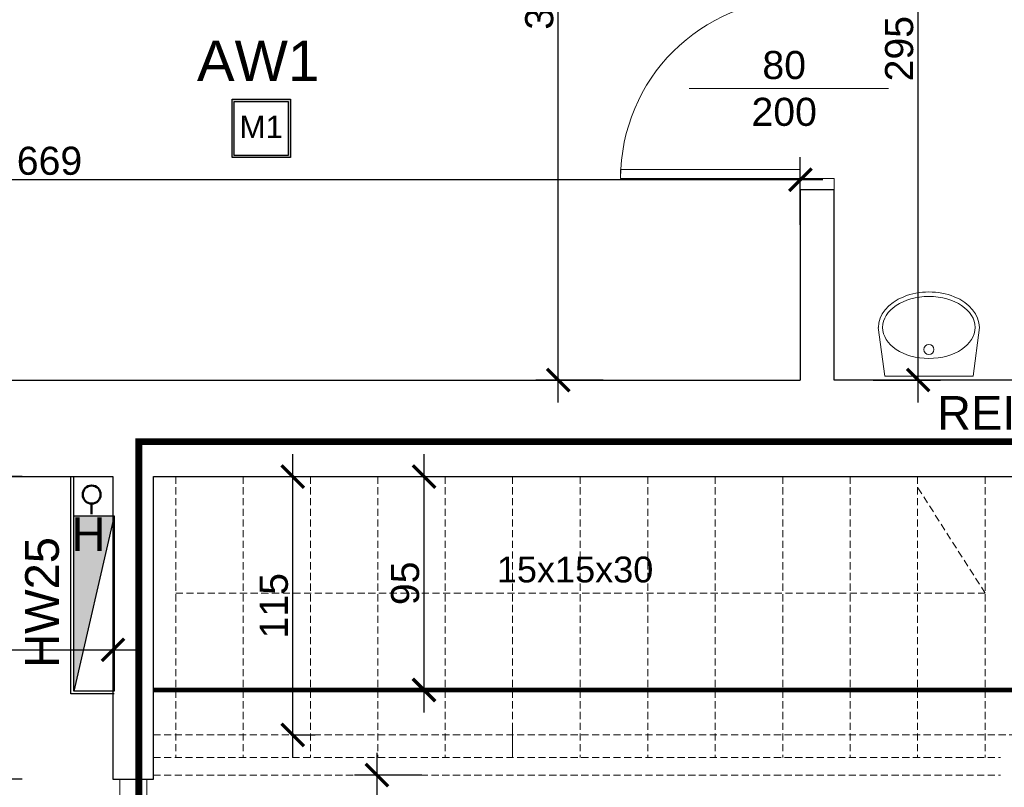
# Model space of a CAD drawing. Header units: millimetres. Extents: x 2709036 to 2756280, y 168165 to 192362.
# Tile 130 of 192: x 2721265 to 2721703, y 191176 to 191517. Entities that reach past the tile are written whole.
import ezdxf

# ---------------------------------------------------------------- set-up
doc = ezdxf.new("R2010")
doc.units = ezdxf.units.MM
doc.header["$MEASUREMENT"] = 0
doc.set_wipeout_variables(frame=1)
for name, pattern in [('ACAD_ISO03W100', [30, 12, -18]), ('CENTER2', [1.125, 0.75, -0.125, 0.125, -0.125]), ('HIDDEN2', [4.7625, 3.175, -1.5875]), ('UKRYTE', [9.525, 6.35, -3.175]), ('Wipeout_Contour', [1000, 0, -1000])]:
    doc.linetypes.add(name, pattern=pattern)
doc.layers.add('6 - OPISY', color=7, linetype='Continuous')
doc.layers.add('Oświetlenie awaryjne', color=1, linetype='Continuous')
for name, color, linetype, lineweight in [('[san] inst. hydrantowa', 4, 'CENTER2', 50), ('__MAZ_EKSP_PROJ', 3, 'Continuous', 0), ('__MAZ_OPIS_STOLARKA', 7, 'Continuous', 0), ('__MAZ_SCHODY', 7, 'Continuous', 0), ('__MAZ_STOLARKA DRZWIOWA ISTN', 7, 'Continuous', 9), ('__MAZ_STOLARKA DRZWIOWA NOWA', 7, 'Continuous', 9), ('__MAZ_WYMIARY', 7, 'Continuous', 9), ('__MAZ_ŚCIANY ISTNIEJĄCE', 7, 'Continuous', 30), ('Meble i wyposażenie', 8, 'Continuous', 5), ('SCHODY_POR.', 7, 'UKRYTE', 25)]:
    doc.layers.add(name, color=color, linetype=linetype, lineweight=lineweight)
doc.styles.add('Arial', font='arial.ttf')
doc.styles.add('Dimensions', font='arial.ttf')
doc.styles.add('Malanow_1_100', font='isocpeur.ttf')
doc.styles.get("Standard").update_dxf_attribs({"font": 'arial.ttf'})
doc.styles.add('styl1', font='arial.ttf')
doc.dimstyles.new('100', dxfattribs={"dimtxt": 10, "dimasz": 10, "dimexe": 18, "dimexo": 15, "dimgap": 9, "dimtad": 1, "dimdec": 1, "dimrnd": 0.5, "dimdsep": 46, "dimtxsty": 'Dimensions', "dimblk": 'ARCHTICK', "dimcen": 9, "dimdle": 10, "dimadec": 1, "dimazin": 2, "dimtfac": 1, "dimtdec": 4, "dimtofl": 0, "dimtmove": 2, "dimatfit": 3, "dimfxl": 1, "dimtolj": 1, "dimtzin": 0, "dimarcsym": 0})

# ---------------------------------------------------------------- blocks, each defined once
blk = doc.blocks.new('_ArchTick')
at = {"color": 0, "linetype": 'ByBlock', "const_width": 0.15}
blk.add_lwpolyline([(-0.5, -0.5), (0.5, 0.5)], dxfattribs=at)
blk = doc.blocks.new('*D736')
at = {"layer": '__MAZ_WYMIARY', "color": 0, "lineweight": -2}
for p, q in [((2721423.8, 191191.18), (2721423.8, 191054.08)), ((2721443.8, 191181.18), (2721413.8, 191181.18)), ((2721423.8, 191064.08), (2721413.8, 191064.08))]:
    blk.add_line(p, q, dxfattribs=at)
at = {"layer": 'Defpoints', "color": 0, "lineweight": 30}
for p in [(2721508.34, 191181.18), (2721423.8, 191064.08), (2721430.94, 191064.08)]:
    blk.add_point(p, dxfattribs=at)
at = {"layer": '__MAZ_WYMIARY', "color": 0, "lineweight": -2, "xscale": 10, "yscale": 10, "zscale": 10}
for p, rotation in [((2721423.8, 191181.18), 90), ((2721423.8, 191064.08), 270)]:
    blk.add_blockref('_ArchTick', p, dxfattribs=dict(at, rotation=rotation))
at = {"layer": '__MAZ_WYMIARY', "color": 0, "lineweight": 5, "insert": (2721415.53, 191122.63), "char_height": 12.5, "attachment_point": 5, "rotation": 90, "style": 'Arial'}
blk.add_mtext('\\A1;117', dxfattribs=at)
blk = doc.blocks.new('*D737')
at = {"layer": '__MAZ_WYMIARY', "color": 0, "lineweight": -2}
for p, q in [((2721386.38, 191189.08), (2721386.38, 191324.08)), ((2721366.38, 191314.08), (2721396.38, 191314.08)), ((2721386.38, 191199.08), (2721396.38, 191199.08))]:
    blk.add_line(p, q, dxfattribs=at)
at = {"layer": 'Defpoints', "color": 0, "lineweight": 30}
for p in [(2721271.23, 191314.08), (2721386.38, 191314.08), (2721371.92, 191199.08)]:
    blk.add_point(p, dxfattribs=at)
at = {"layer": '__MAZ_WYMIARY', "color": 0, "lineweight": -2, "xscale": 10, "yscale": 10, "zscale": 10}
for p, rotation in [((2721386.38, 191314.08), 90), ((2721386.38, 191199.08), 270)]:
    blk.add_blockref('_ArchTick', p, dxfattribs=dict(at, rotation=rotation))
at = {"layer": '__MAZ_WYMIARY', "color": 0, "lineweight": 5, "insert": (2721378, 191256.58), "char_height": 12.5, "attachment_point": 5, "rotation": 90, "style": 'Arial'}
blk.add_mtext('\\A1;115', dxfattribs=at)
blk = doc.blocks.new('*U5')
at = {"color": 0, "linetype": 'Wipeout_Contour', "lineweight": -2, "ltscale": 7389.409666}
blk.add_wipeout([(-228.2, -234.4), (-227.7, -234.4), (-225.7, -255.6), (-220, -276), (-210.6, -294.8), (-188.8, -323.2), (-161.9, -346.1), (-111.8, -371.5), (-58.3, -387.1), (-3, -392.4), (52.4, -387.1), (105.9, -371.5), (155.9, -346.1), (182.9, -323.2), (204.7, -294.8), (214, -276), (219.8, -255.6), (221.8, -234.4), (193.5, -17.4), (-199.4, -17.4)], dxfattribs=at).dxf.layer = 'Meble i wyposażenie'
at = {"layer": 'Meble i wyposażenie', "color": 0, "linetype": 'Continuous', "lineweight": -2}
for p, q in [((-199.4, -17.2), (-228.2, -234.2)), ((193.5, -17.2), (-199.4, -17.2)), ((-199.2, -17.5), (-199.4, -17.5)), ((193.5, -17.5), (193.3, -17.5)), ((221.8, -234.2), (193.5, -17.2))]:
    blk.add_line(p, q, dxfattribs=at)
blk.add_circle((-3, -135.7), 22.5, dxfattribs=at)
blk.add_ellipse((-3, -234.2), major_axis=(-206, 0), ratio=0.671, dxfattribs=at)
blk.add_ellipse((-3, -234.2), major_axis=(-224.7, 0), ratio=0.702956, start_param=0, end_param=3.141593, dxfattribs=at)
blk = doc.blocks.new('*D744')
at = {"layer": '__MAZ_WYMIARY', "color": 0, "lineweight": -2}
for p, q in [((2721444.79, 191209.08), (2721444.79, 191324.08)), ((2721444.58, 191314.08), (2721454.79, 191314.08)), ((2721444.58, 191219.08), (2721454.79, 191219.08))]:
    blk.add_line(p, q, dxfattribs=at)
at = {"layer": 'Defpoints', "color": 0, "lineweight": 30}
for p in [(2721429.58, 191314.08), (2721444.79, 191314.08), (2721429.58, 191219.08)]:
    blk.add_point(p, dxfattribs=at)
at = {"layer": '__MAZ_WYMIARY', "color": 0, "lineweight": -2, "xscale": 10, "yscale": 10, "zscale": 10}
for p, rotation in [((2721444.79, 191314.08), 90), ((2721444.79, 191219.08), 270)]:
    blk.add_blockref('_ArchTick', p, dxfattribs=dict(at, rotation=rotation))
at = {"layer": '__MAZ_WYMIARY', "color": 0, "lineweight": 5, "insert": (2721436.41, 191266.58), "char_height": 12.5, "attachment_point": 5, "rotation": 90, "style": 'Arial'}
blk.add_mtext('\\A1;95', dxfattribs=at)
blk = doc.blocks.new('*D758')
at = {"layer": '__MAZ_WYMIARY', "color": 0, "lineweight": -2}
for p, q in [((2720943.8, 191426.23), (2720943.8, 191456.23)), ((2721612.3, 191426.23), (2721612.3, 191456.23)), ((2721622.3, 191446.23), (2720933.8, 191446.23))]:
    blk.add_line(p, q, dxfattribs=at)
at = {"layer": 'Defpoints', "color": 0, "lineweight": 30}
for p in [(2720943.8, 191446.23), (2720943.8, 191357.08), (2721612.3, 191357.08)]:
    blk.add_point(p, dxfattribs=at)
at = {"layer": '__MAZ_WYMIARY', "color": 0, "lineweight": -2, "xscale": 10, "yscale": 10, "zscale": 10, "rotation": 180}
blk.add_blockref('_ArchTick', (2720943.8, 191446.23), dxfattribs=at)
at = {"layer": '__MAZ_WYMIARY', "color": 0, "lineweight": -2, "xscale": 10, "yscale": 10, "zscale": 10}
blk.add_blockref('_ArchTick', (2721612.3, 191446.23), dxfattribs=at)
at = {"layer": '__MAZ_WYMIARY', "color": 0, "lineweight": 5, "insert": (2721278.05, 191454.61), "char_height": 12.5, "attachment_point": 5, "style": 'Arial'}
blk.add_mtext('\\A1;669', dxfattribs=at)
blk = doc.blocks.new('*D761')
at = {"layer": '__MAZ_WYMIARY', "color": 0, "lineweight": -2}
for p, q in [((2721245.83, 191324.08), (2721245.83, 191169.46)), ((2721265.83, 191314.08), (2721235.83, 191314.08)), ((2721265.83, 191179.46), (2721235.83, 191179.46))]:
    blk.add_line(p, q, dxfattribs=at)
at = {"layer": 'Defpoints', "color": 0, "lineweight": 30}
for p in [(2721306.3, 191314.08), (2721245.83, 191179.46), (2721306.3, 191179.46)]:
    blk.add_point(p, dxfattribs=at)
at = {"layer": '__MAZ_WYMIARY', "color": 0, "lineweight": -2, "xscale": 10, "yscale": 10, "zscale": 10}
for p, rotation in [((2721245.83, 191314.08), 90), ((2721245.83, 191179.46), 270)]:
    blk.add_blockref('_ArchTick', p, dxfattribs=dict(at, rotation=rotation))
at = {"layer": '__MAZ_WYMIARY', "color": 0, "lineweight": 5, "insert": (2721237.45, 191246.77), "char_height": 12.5, "attachment_point": 5, "rotation": 90, "style": 'Arial'}
blk.add_mtext('\\A1;135', dxfattribs=at)
blk = doc.blocks.new('*D762')
at = {"layer": '__MAZ_WYMIARY', "color": 0, "lineweight": -2}
for p, q in [((2721245.83, 191189.46), (2721245.83, 191054.46)), ((2721265.83, 191179.46), (2721235.83, 191179.46)), ((2721265.83, 191064.46), (2721235.83, 191064.46))]:
    blk.add_line(p, q, dxfattribs=at)
at = {"layer": 'Defpoints', "color": 0, "lineweight": 30}
for p in [(2721306.3, 191179.46), (2721245.83, 191064.46), (2721309.3, 191064.46)]:
    blk.add_point(p, dxfattribs=at)
at = {"layer": '__MAZ_WYMIARY', "color": 0, "lineweight": -2, "xscale": 10, "yscale": 10, "zscale": 10}
for p, rotation in [((2721245.83, 191179.46), 90), ((2721245.83, 191064.46), 270)]:
    blk.add_blockref('_ArchTick', p, dxfattribs=dict(at, rotation=rotation))
at = {"layer": '__MAZ_WYMIARY', "color": 0, "lineweight": 5, "insert": (2721237.45, 191121.96), "char_height": 12.5, "attachment_point": 5, "rotation": 90, "style": 'Arial'}
blk.add_mtext('\\A1;115', dxfattribs=at)
blk = doc.blocks.new('*D1064')
at = {"layer": '__MAZ_WYMIARY', "color": 0, "lineweight": -2}
for p, q in [((2721423.8, 191191.18), (2721423.8, 191054.08)), ((2721443.8, 191181.18), (2721413.8, 191181.18)), ((2721423.8, 191064.08), (2721413.8, 191064.08))]:
    blk.add_line(p, q, dxfattribs=at)
at = {"layer": 'Defpoints', "color": 0, "lineweight": 30}
for p in [(2721508.34, 191181.18), (2721423.8, 191064.08), (2721430.94, 191064.08)]:
    blk.add_point(p, dxfattribs=at)
at = {"layer": '__MAZ_WYMIARY', "color": 0, "lineweight": -2, "xscale": 10, "yscale": 10, "zscale": 10}
for p, rotation in [((2721423.8, 191181.18), 90), ((2721423.8, 191064.08), 270)]:
    blk.add_blockref('_ArchTick', p, dxfattribs=dict(at, rotation=rotation))
at = {"layer": '__MAZ_WYMIARY', "color": 0, "lineweight": 5, "insert": (2721415.53, 191122.63), "char_height": 12.5, "attachment_point": 5, "rotation": 90, "style": 'Arial'}
blk.add_mtext('\\A1;117', dxfattribs=at)
blk = doc.blocks.new('*D1065')
at = {"layer": '__MAZ_WYMIARY', "color": 0, "lineweight": -2}
for p, q in [((2721386.38, 191189.08), (2721386.38, 191324.08)), ((2721366.38, 191314.08), (2721396.38, 191314.08)), ((2721386.38, 191199.08), (2721396.38, 191199.08))]:
    blk.add_line(p, q, dxfattribs=at)
at = {"layer": 'Defpoints', "color": 0, "lineweight": 30}
for p in [(2721271.23, 191314.08), (2721386.38, 191314.08), (2721371.92, 191199.08)]:
    blk.add_point(p, dxfattribs=at)
at = {"layer": '__MAZ_WYMIARY', "color": 0, "lineweight": -2, "xscale": 10, "yscale": 10, "zscale": 10}
for p, rotation in [((2721386.38, 191314.08), 90), ((2721386.38, 191199.08), 270)]:
    blk.add_blockref('_ArchTick', p, dxfattribs=dict(at, rotation=rotation))
at = {"layer": '__MAZ_WYMIARY', "color": 0, "lineweight": 5, "insert": (2721378, 191256.58), "char_height": 12.5, "attachment_point": 5, "rotation": 90, "style": 'Arial'}
blk.add_mtext('\\A1;115', dxfattribs=at)
blk = doc.blocks.new('*D1145')
at = {"layer": '__MAZ_WYMIARY', "color": 0, "lineweight": -2}
for p, q in [((2721504.52, 191347.08), (2721504.52, 191708.1)), ((2721524.52, 191698.1), (2721494.52, 191698.1)), ((2721524.52, 191357.08), (2721494.52, 191357.08))]:
    blk.add_line(p, q, dxfattribs=at)
at = {"layer": 'Defpoints', "color": 0, "lineweight": 30}
for p in [(2721504.52, 191698.1), (2721612.3, 191698.1), (2721612.3, 191357.08)]:
    blk.add_point(p, dxfattribs=at)
at = {"layer": '__MAZ_WYMIARY', "color": 0, "lineweight": -2, "xscale": 10, "yscale": 10, "zscale": 10}
for p, rotation in [((2721504.52, 191698.1), 90), ((2721504.52, 191357.08), 270)]:
    blk.add_blockref('_ArchTick', p, dxfattribs=dict(at, rotation=rotation))
at = {"layer": '__MAZ_WYMIARY', "color": 0, "lineweight": 5, "insert": (2721496.13, 191527.59), "char_height": 12.5, "attachment_point": 5, "rotation": 90, "style": 'Arial'}
blk.add_mtext('\\A1;341', dxfattribs=at)
blk = doc.blocks.new('*D1151')
at = {"layer": '__MAZ_WYMIARY', "color": 0, "lineweight": -2}
for p, q in [((2721664.74, 191347.08), (2721664.74, 191662.1)), ((2721644.74, 191652.1), (2721674.74, 191652.1)), ((2721644.74, 191357.08), (2721674.74, 191357.08))]:
    blk.add_line(p, q, dxfattribs=at)
at = {"layer": 'Defpoints', "color": 0, "lineweight": 30}
for p in [(2721627.3, 191652.1), (2721664.74, 191652.1), (2721627.3, 191357.08)]:
    blk.add_point(p, dxfattribs=at)
at = {"layer": '__MAZ_WYMIARY', "color": 0, "lineweight": -2, "xscale": 10, "yscale": 10, "zscale": 10}
for p, rotation in [((2721664.74, 191652.1), 90), ((2721664.74, 191357.08), 270)]:
    blk.add_blockref('_ArchTick', p, dxfattribs=dict(at, rotation=rotation))
at = {"layer": '__MAZ_WYMIARY', "color": 0, "lineweight": 5, "insert": (2721656.36, 191504.59), "char_height": 12.5, "attachment_point": 5, "rotation": 90, "style": 'Arial'}
blk.add_mtext('\\A1;295', dxfattribs=at)
blk = doc.blocks.new('*D1227')
at = {"layer": '__MAZ_WYMIARY', "color": 0, "lineweight": -2}
for p, q in [((2720201, 191256.98), (2720201, 191226.98)), ((2721306.3, 191256.98), (2721306.3, 191226.98)), ((2720191, 191236.98), (2721316.3, 191236.98))]:
    blk.add_line(p, q, dxfattribs=at)
at = {"layer": 'Defpoints', "color": 0, "lineweight": 30}
for p in [(2720201, 191314.08), (2721306.3, 191314.08), (2721306.3, 191236.98)]:
    blk.add_point(p, dxfattribs=at)
at = {"layer": '__MAZ_WYMIARY', "color": 0, "lineweight": -2, "xscale": 10, "yscale": 10, "zscale": 10, "rotation": 180}
blk.add_blockref('_ArchTick', (2720201, 191236.98), dxfattribs=at)
at = {"layer": '__MAZ_WYMIARY', "color": 0, "lineweight": -2, "xscale": 10, "yscale": 10, "zscale": 10}
blk.add_blockref('_ArchTick', (2721306.3, 191236.98), dxfattribs=at)
at = {"layer": '__MAZ_WYMIARY', "color": 0, "lineweight": 5, "insert": (2720753.65, 191245.37), "char_height": 12.5, "attachment_point": 5, "style": 'Arial'}
blk.add_mtext('\\A1;1106', dxfattribs=at)
blk = doc.blocks.new('90')
at = {"color": 0, "linetype": 'Continuous', "lineweight": 5}
for p, q in [((30102.84, -38884.85), (30102.84, -38878.44)), ((30113.27, -38878.44), (30113.27, -38885.98)), ((30107.55, -38884.85), (30102.84, -38884.85)), ((30107.55, -38885.98), (30107.55, -38884.85)), ((30113.27, -38885.98), (30107.55, -38885.98)), ((30015.67, -38967.31), (30015.67, -38972.02)), ((30102.84, -38967.31), (30015.67, -38967.31)), ((30015.67, -38967.31), (30015.67, -38972.02)), ((30102.84, -38972.02), (30102.84, -38967.31)), ((30015.67, -38972.02), (30102.84, -38972.02)), ((30102.84, -38978.44), (30102.84, -38972.02)), ((30102.84, -38972.02), (30107.55, -38972.02)), ((30107.55, -38972.02), (30107.55, -38970.89)), ((30107.55, -38970.89), (30113.27, -38970.89)), ((30113.27, -38970.89), (30113.27, -38978.44))]:
    blk.add_line(p, q, dxfattribs=at)
blk.add_arc((30102.84, -38972.02), 87.17, 90, 180, dxfattribs=at)
blk = doc.blocks.new('*U718')
at = {"layer": 'Oświetlenie awaryjne'}
h = blk.add_hatch(color=256, dxfattribs=at)
h.dxf.hatch_style = 1
h.paths.add_polyline_path([(-13, -13), (13, -13), (13, 13), (-13, 13)])
h.paths.add_polyline_path([(-12, -12), (12, -12), (12, 12), (-12, 12)], flags=16)
for points in [[(-13, 13), (13, 13), (13, -13), (-13, -13)], [(-12, 12), (12, 12), (12, -12), (-12, -12)]]:
    blk.add_lwpolyline(points, close=True, dxfattribs=at)
at = {"layer": 'Oświetlenie awaryjne', "attachment_point": 1, "style": 'Malanow_1_100'}
for s, width, insert, char_height in [('{\\fArial|b0|i0|c238|p34;AW1}', 59.6663, (-28.61, 39.11), 18), ('\\pxqc;{\\fArial|b0|i0|c238|p34;M1}', 26, (-13, 5.68), 10)]:
    blk.add_mtext_dynamic_manual_height_columns(s, width=width, gutter_width=669.53, heights=[0], dxfattribs=dict(at, insert=insert, char_height=char_height))

msp = doc.modelspace()

# ---------------------------------------------------------------- hatches: boundary and pattern name
at = {"layer": '__MAZ_EKSP_PROJ', "lineweight": 30}
h = msp.add_hatch(color=256, dxfattribs=at)
h.dxf.hatch_style = 1
h.paths.add_polyline_path([(2721288.82, 191296.62), (2721288.82, 191218.62), (2721306.82, 191296.62)])

# ---------------------------------------------------------------- linework, layer by layer
at = {"layer": '[san] inst. hydrantowa', "color": 252, "linetype": 'Continuous', "ltscale": 50}
msp.add_line((2721296.82, 191297.33), (2721296.82, 191302.08), dxfattribs=at)
msp.add_circle((2721296.82, 191306.08), 4, dxfattribs=at)
at = {"layer": '__MAZ_EKSP_PROJ', "linetype": 'ACAD_ISO03W100', "const_width": 3}
msp.add_lwpolyline([(2721912.3, 191055.31), (2721317.82, 191055.31), (2721317.82, 191329.64), (2721912.3, 191329.64)], dxfattribs=at)
at = {"layer": '__MAZ_EKSP_PROJ', "lineweight": 30}
msp.add_lwpolyline([(2721306.82, 191296.62), (2721306.82, 191218.62), (2721288.82, 191218.62), (2721288.82, 191296.62), (2721306.82, 191296.62), (2721288.82, 191218.62)], dxfattribs=at)
at = {"layer": '__MAZ_OPIS_STOLARKA', "color": 252}
msp.add_lwpolyline([(2721562.82, 191486.81), (2721651.54, 191486.81)], dxfattribs=at)
at = {"layer": '__MAZ_SCHODY', "color": 252, "linetype": 'HIDDEN2', "lineweight": 5}
for p, q in [((2721306.3, 191314.08), (2721306.3, 191179.46)), ((2721324.3, 191179.46), (2721324.3, 191314.08)), ((2721334.23, 191314.08), (2721334.23, 191189.08)), ((2721364.23, 191314.08), (2721364.23, 191189.08)), ((2721394.23, 191314.08), (2721394.23, 191189.08)), ((2721424.23, 191314.08), (2721424.23, 191189.08)), ((2721454.23, 191314.08), (2721454.23, 191189.08)), ((2721484.23, 191314.08), (2721484.23, 191189.08)), ((2721514.35, 191314.08), (2721514.35, 191189.08)), ((2721544.35, 191314.08), (2721544.35, 191189.08)), ((2721574.35, 191314.08), (2721574.35, 191189.08)), ((2721604.48, 191314.08), (2721604.48, 191189.08)), ((2721634.48, 191314.08), (2721634.48, 191189.08)), ((2721664.48, 191314.08), (2721664.48, 191189.08)), ((2721694.61, 191314.08), (2721694.61, 191189.08)), ((2721484.23, 191201.66), (2721484.23, 191189.08)), ((2721324.3, 191189.08), (2721701.43, 191189.08)), ((2721306.3, 191179.46), (2721324.3, 191179.46)), ((2721324.3, 191181.18), (2721701.43, 191181.18))]:
    msp.add_line(p, q, dxfattribs=at)
for points in [[(2721334.23, 191262.22), (2721694.61, 191262.22), (2721664.48, 191309.34)], [(2721324.3, 191199.08), (2721709.3, 191199.08), (2721709.3, 191172.08), (2721608.79, 191172.08)]]:
    msp.add_lwpolyline(points, dxfattribs=at)
at = {"layer": '__MAZ_STOLARKA DRZWIOWA ISTN', "color": 252, "linetype": 'Continuous'}
for points in [[(2721612.3, 191446.81), (2721612.3, 191450.81), (2721532.3, 191450.81), (2721532.3, 191446.81)], [(2721627.3, 191446.81), (2721627.3, 191441.81), (2721612.3, 191441.81), (2721612.3, 191446.81)]]:
    msp.add_lwpolyline(points, close=True, dxfattribs=at)
msp.add_arc((2721612.3, 191446.81), 80, 90, 180, dxfattribs=at)
at = {"layer": '__MAZ_ŚCIANY ISTNIEJĄCE', "color": 252, "ltscale": 15}
for p, q in [((2721627.3, 191441.81), (2721612.3, 191441.81)), ((2721612.3, 191441.81), (2721612.3, 191357.08)), ((2721627.3, 191357.08), (2721627.3, 191441.81)), ((2720956.3, 191357.08), (2721612.3, 191357.08)), ((2720956.3, 191314.08), (2721306.3, 191314.08)), ((2721306.3, 191314.08), (2721306.3, 191179.46)), ((2721324.3, 191314.08), (2721848.3, 191314.08)), ((2721324.3, 191179.46), (2721324.3, 191314.08)), ((2721306.3, 191179.46), (2721324.3, 191179.46))]:
    msp.add_line(p, q, dxfattribs=at)
for points in [[(2721306.82, 191217.37), (2721287.58, 191217.37), (2721287.57, 191314.07)], [(2721306.82, 191218.62), (2721288.82, 191218.62), (2721288.82, 191314.08)]]:
    msp.add_lwpolyline(points, dxfattribs=at)
at = {"layer": 'SCHODY_POR.', "color": 252, "ltscale": 15, "const_width": 2}
msp.add_lwpolyline([(2721324.3, 191219.08), (2721726.71, 191219.08), (2721726.71, 191156.08), (2721609.08, 191156.08)], dxfattribs=at)

# ---------------------------------------------------------------- block references
at = {"layer": '__MAZ_STOLARKA DRZWIOWA NOWA', "color": 252, "lineweight": -2, "xscale": -1.150091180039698, "yscale": 1.150091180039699, "zscale": 1.150091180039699, "rotation": 1.221732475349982e-08}
msp.add_blockref('90', (2755942.37, 235893.21), dxfattribs=at)
at = {"layer": 'Meble i wyposażenie', "color": 252, "xscale": -0.1, "yscale": 0.1, "zscale": 0.1, "rotation": 180}
msp.add_blockref('*U5', (2721669.84, 191357.08), dxfattribs=at)
at = {"layer": 'Oświetlenie awaryjne'}
msp.add_blockref('*U718', (2721372.3, 191469.08, 0), dxfattribs=at)

# ---------------------------------------------------------------- texts
at = {"layer": '6 - OPISY', "color": 252, "insert": (2721302.98, 191295.95), "char_height": 15, "attachment_point": 3}
msp.add_mtext_dynamic_manual_height_columns('H', width=182.3341, gutter_width=12.5, heights=[61.2], dxfattribs=at)
at = {"layer": '__MAZ_EKSP_PROJ', "linetype": 'ACAD_ISO03W100', "insert": (2721731.38, 191349.95), "char_height": 15, "attachment_point": 3}
msp.add_mtext_dynamic_manual_height_columns('REI60', width=617.9803, gutter_width=12.5, heights=[61.2], dxfattribs=at)
at = {"layer": '__MAZ_EKSP_PROJ', "insert": (2721267.22, 191411.3), "char_height": 15, "attachment_point": 3, "rotation": 90}
msp.add_mtext_dynamic_manual_height_columns('\\pxql;HW25', width=182.3341, gutter_width=12.5, heights=[61.2], dxfattribs=at)
at = {"layer": '__MAZ_OPIS_STOLARKA', "color": 252, "insert": (2721605.12, 191486.81), "char_height": 12.5, "width": 38.3096, "attachment_point": 5, "style": 'styl1'}
msp.add_mtext('\\pxqc;80\\P200', dxfattribs=at)
at = {"layer": '__MAZ_SCHODY', "color": 252, "linetype": 'HIDDEN2', "lineweight": 5, "style": 'styl1'}
msp.add_text('15x15x30', height=11.5, dxfattribs=at).set_placement((2721477.19, 191266.98))

# ---------------------------------------------------------------- dimensions: what is measured, and where the dimension line sits
at = {"layer": '__MAZ_WYMIARY', "color": 252, "lineweight": 5}
for base, p1, p2, picture, middle in [((2721504.52, 191698.1), (2721612.3, 191357.08), (2721612.3, 191698.1), '*D1145', (2721496.13, 191527.59)), ((2721245.83, 191179.46), (2721306.3, 191314.08), (2721306.3, 191179.46), '*D761', (2721237.45, 191246.77)), ((2721386.38, 191314.08), (2721371.92, 191199.08), (2721271.23, 191314.08), '*D737', (2721378, 191256.58)), ((2721386.38, 191314.08), (2721371.92, 191199.08), (2721271.23, 191314.08), '*D1065', (2721378, 191256.58)), ((2721444.79, 191314.08), (2721429.58, 191219.08), (2721429.58, 191314.08), '*D744', (2721436.41, 191266.58)), ((2721245.83, 191064.46), (2721306.3, 191179.46), (2721309.3, 191064.46), '*D762', (2721237.45, 191121.96)), ((2721423.8, 191064.08), (2721508.34, 191181.18), (2721430.94, 191064.08), '*D736', (2721415.53, 191122.63)), ((2721423.8, 191064.08), (2721508.34, 191181.18), (2721430.94, 191064.08), '*D1064', (2721415.53, 191122.63))]:
    dim = msp.add_linear_dim(base=base, p1=p1, p2=p2, angle=90, dimstyle='100', override={"dimtxt": 12.5, "dimexe": 10, "dimgap": 2, "dimdec": 0, "dimtxsty": 'Arial', "dimtmove": 1, "dimfxl": 20, "dimfxlon": 1}, dxfattribs=at)
    dim.commit()
    dim.dimension.update_dxf_attribs({"geometry": picture, "text_midpoint": middle})
for base, p1, p2, picture, middle in [((2720943.80255142, 191446.23206533), (2721612.30255142, 191357.0778375), (2720943.80255142, 191357.0778375), '*D758', (2721278.05255142, 191454.61422768)), ((2721306.3, 191236.98), (2720201, 191314.08), (2721306.3, 191314.08), '*D1227', (2720753.65, 191245.37))]:
    dim = msp.add_linear_dim(base=base, p1=p1, p2=p2, dimstyle='100', override={"dimtxt": 12.5, "dimexe": 10, "dimgap": 2, "dimdec": 0, "dimtxsty": 'Arial', "dimtmove": 1, "dimfxl": 20, "dimfxlon": 1}, dxfattribs=at)
    dim.commit()
    dim.dimension.update_dxf_attribs({"geometry": picture, "text_midpoint": middle})

# ---------------------------------------------------------------- next in the draw order: linework, layer by layer
at = {"layer": '__MAZ_ŚCIANY ISTNIEJĄCE', "color": 252, "ltscale": 15}
msp.add_line((2721848.3, 191357.08), (2721627.3, 191357.08), dxfattribs=at)

# ---------------------------------------------------------------- next in the draw order: dimensions: what is measured, and where the dimension line sits
at = {"layer": '__MAZ_WYMIARY', "color": 252, "lineweight": 5}
dim = msp.add_linear_dim(base=(2721664.74, 191652.1), p1=(2721627.3, 191357.08), p2=(2721627.3, 191652.1), angle=90, dimstyle='100', override={"dimtxt": 12.5, "dimexe": 10, "dimgap": 2, "dimdec": 0, "dimtxsty": 'Arial', "dimtmove": 1, "dimfxl": 20, "dimfxlon": 1}, dxfattribs=at)
dim.commit()
dim.dimension.update_dxf_attribs({"geometry": '*D1151', "text_midpoint": (2721656.36, 191504.59)})

doc.saveas('drawing.dxf')
